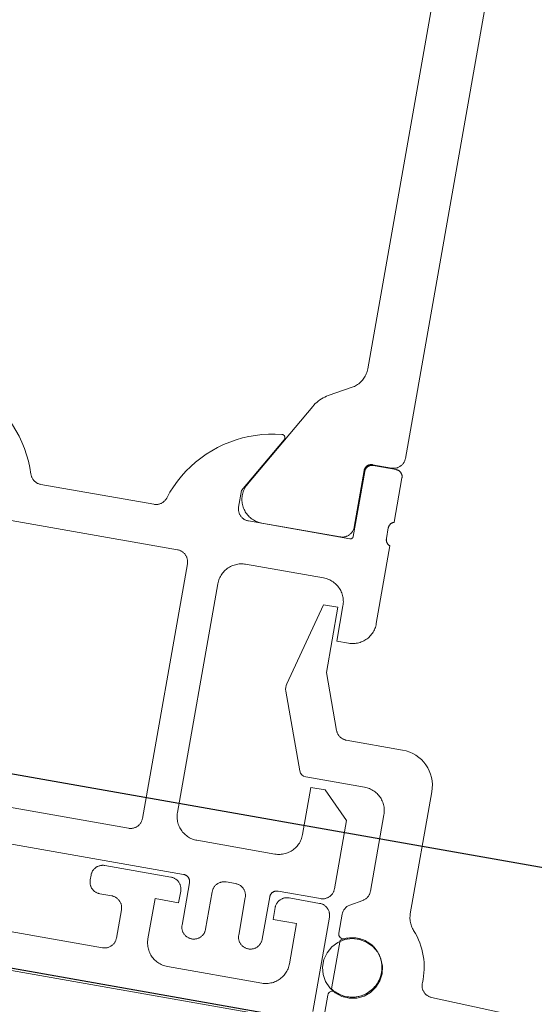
# Model space of a CAD drawing. Header units: metres. Extents: x 63115 to 703450, y -261936 to -53969.
# Tile 44 of 256: x 159307 to 159329, y -143852 to -143811. Entities that reach past the tile are written whole.
import ezdxf

# ---------------------------------------------------------------- set-up
doc = ezdxf.new("R2010")
doc.units = ezdxf.units.M
doc.layers.add('_01Hulplijnen', color=6, linetype='Continuous', plot=False)
for name, color, linetype in [('_02Binnenwanden', 2, 'Continuous'), ('_03-PROJECTION', 1, 'Continuous'), ('LAYER98', 7, 'Continuous')]:
    doc.layers.add(name, color=color, linetype=linetype)

# ---------------------------------------------------------------- blocks, each defined once
blk = doc.blocks.new('ruit_950x8')
at = {"layer": '_01Hulplijnen'}
blk.add_lwpolyline([(0, 0), (950, 0), (950, 8), (0, 8)], close=True, dxfattribs=at)
blk = doc.blocks.new('*U163')
at = {"layer": 'LAYER98', "color": 7, "linetype": 'Continuous', "lineweight": 9}
for points in [[(897.035, 19.094), (897.035, 44.174)], [(899.234, 40.77), (899.234, 22.499)], [(899.234, 22.499), (899.236, 22.446), (899.24, 22.393), (899.247, 22.341), (899.256, 22.289), (899.269, 22.237), (899.285, 22.186), (899.302, 22.137), (899.323, 22.088), (899.346, 22.04), (899.372, 21.994), (899.399, 21.949), (899.429, 21.905), (899.462, 21.863), (899.497, 21.823), (899.534, 21.785), (899.573, 21.749), (899.613, 21.715), (899.656, 21.683), (899.7, 21.654), (899.745, 21.627)], [(899.745, 21.627), (900.659, 21.114)], [(900.659, 21.114), (900.727, 21.073), (900.795, 21.028), (900.858, 20.98), (900.92, 20.928), (900.978, 20.873), (901.034, 20.815), (901.087, 20.754), (901.135, 20.691), (901.181, 20.624), (901.223, 20.556)], [(901.223, 20.556), (903.337, 16.894)], [(897.535, 18.594), (897.507, 18.595), (897.48, 18.597), (897.454, 18.601), (897.426, 18.606), (897.401, 18.613), (897.375, 18.621), (897.349, 18.63), (897.325, 18.641), (897.3, 18.653), (897.277, 18.666), (897.253, 18.681), (897.232, 18.696), (897.211, 18.713), (897.19, 18.732), (897.171, 18.751), (897.153, 18.771), (897.136, 18.792), (897.121, 18.814), (897.106, 18.837), (897.092, 18.86), (897.081, 18.884), (897.07, 18.909), (897.06, 18.935), (897.052, 18.961), (897.046, 18.987), (897.041, 19.014), (897.038, 19.04), (897.035, 19.067), (897.035, 19.094)], [(902.153, 18.977), (902.149, 18.984), (902.146, 18.991), (902.143, 18.998), (902.14, 19.005), (902.138, 19.012), (902.137, 19.02), (902.135, 19.027), (902.134, 19.035), (902.134, 19.042), (902.134, 19.05), (902.134, 19.057), (902.135, 19.065), (902.136, 19.072), (902.138, 19.08), (902.14, 19.087), (902.143, 19.094), (902.146, 19.101), (902.149, 19.108), (902.152, 19.115), (902.157, 19.121), (902.161, 19.127), (902.166, 19.133), (902.17, 19.139), (902.175, 19.145), (902.181, 19.15), (902.187, 19.155), (902.193, 19.159), (902.199, 19.163), (902.206, 19.167), (902.212, 19.171), (902.219, 19.174), (902.226, 19.177), (902.234, 19.179), (902.241, 19.181), (902.249, 19.182), (902.255, 19.183), (902.263, 19.184), (902.271, 19.184), (902.278, 19.184), (902.286, 19.184)], [(903.535, 15.884), (903.535, 16.584), (902.153, 18.977)], [(902.286, 19.184), (902.56, 19.149), (902.833, 19.099), (903.102, 19.034), (903.367, 18.954), (903.628, 18.86), (903.882, 18.752), (904.13, 18.629), (904.372, 18.494), (904.605, 18.344), (904.83, 18.182), (905.045, 18.008), (905.251, 17.823), (905.445, 17.626), (905.628, 17.419), (905.8, 17.202), (905.961, 16.976), (906.107, 16.741), (906.241, 16.498), (906.361, 16.249), (906.466, 15.993), (906.558, 15.732)], [(912.31, 15.732), (912.402, 15.993), (912.508, 16.249), (912.628, 16.498), (912.761, 16.741), (912.909, 16.976), (913.068, 17.202), (913.24, 17.419), (913.423, 17.626), (913.619, 17.823), (913.824, 18.008), (914.039, 18.182), (914.263, 18.344), (914.497, 18.494), (914.738, 18.629), (914.986, 18.752), (915.241, 18.86), (915.502, 18.954), (915.766, 19.034), (916.036, 19.099), (916.308, 19.149), (916.583, 19.184)], [(897.035, 18.265), (897.035, 18.281), (897.036, 18.297), (897.039, 18.313), (897.042, 18.329), (897.045, 18.345), (897.05, 18.36), (897.055, 18.375), (897.062, 18.39), (897.069, 18.405), (897.078, 18.419), (897.086, 18.433), (897.095, 18.446), (897.106, 18.459), (897.117, 18.471), (897.128, 18.482), (897.14, 18.493), (897.153, 18.503), (897.166, 18.513), (897.179, 18.522), (897.194, 18.529), (897.209, 18.537), (897.223, 18.543), (897.239, 18.549), (897.254, 18.554), (897.27, 18.557), (897.286, 18.56), (897.302, 18.563), (897.318, 18.564), (897.335, 18.564)], [(897.335, 18.564), (898.314, 18.564)], [(898.344, 18.594), (897.535, 18.594)], [(898.314, 18.564), (898.331, 18.564), (898.346, 18.563), (898.363, 18.56), (898.378, 18.557), (898.394, 18.554), (898.41, 18.549), (898.425, 18.543), (898.44, 18.537), (898.455, 18.529), (898.469, 18.522), (898.483, 18.513), (898.496, 18.503), (898.508, 18.493), (898.52, 18.482), (898.532, 18.471), (898.543, 18.459), (898.553, 18.446), (898.562, 18.433), (898.571, 18.419), (898.58, 18.405), (898.587, 18.39), (898.593, 18.375), (898.598, 18.36), (898.603, 18.345), (898.607, 18.329), (898.61, 18.313), (898.613, 18.297), (898.614, 18.281), (898.614, 18.265)], [(898.645, 18.294), (898.644, 18.311), (898.643, 18.327), (898.64, 18.343), (898.637, 18.359), (898.633, 18.375), (898.628, 18.39), (898.624, 18.405), (898.617, 18.42), (898.61, 18.435), (898.602, 18.449), (898.593, 18.463), (898.584, 18.476), (898.573, 18.489), (898.562, 18.501), (898.551, 18.512), (898.539, 18.523), (898.526, 18.533), (898.513, 18.543), (898.5, 18.551), (898.485, 18.559), (898.47, 18.567), (898.456, 18.573), (898.44, 18.579), (898.425, 18.584), (898.409, 18.587), (898.393, 18.59), (898.378, 18.593), (898.361, 18.594), (898.344, 18.594)], [(897.035, 16.384), (897.035, 18.265)], [(898.614, 18.265), (898.614, 15.504)], [(898.644, 15.894), (898.645, 18.294)], [(903.337, 16.894), (903.363, 16.847), (903.386, 16.799), (903.407, 16.749), (903.424, 16.698), (903.439, 16.647), (903.451, 16.594), (903.461, 16.542), (903.467, 16.488), (903.47, 16.435), (903.471, 16.381), (903.469, 16.327), (903.464, 16.274), (903.457, 16.221), (903.446, 16.168), (903.432, 16.116), (903.416, 16.065), (903.396, 16.015), (903.375, 15.966), (903.35, 15.918), (903.324, 15.871), (903.295, 15.826), (903.262, 15.783), (903.229, 15.741), (903.193, 15.702), (903.154, 15.664), (903.114, 15.628), (903.072, 15.595), (903.028, 15.564), (902.983, 15.535), (902.936, 15.509), (902.888, 15.485), (902.838, 15.464), (902.788, 15.446), (902.737, 15.43), (902.684, 15.417), (902.631, 15.407), (902.579, 15.4), (902.525, 15.396), (902.471, 15.394)], [(897.234, 16.111), (897.234, 16.126), (897.233, 16.141), (897.231, 16.157), (897.229, 16.171), (897.225, 16.186), (897.221, 16.201), (897.216, 16.215), (897.211, 16.229), (897.205, 16.243), (897.197, 16.256), (897.189, 16.269), (897.18, 16.282), (897.171, 16.294), (897.162, 16.305), (897.151, 16.316), (897.139, 16.326), (897.128, 16.336), (897.116, 16.345), (897.103, 16.353), (897.09, 16.361), (897.077, 16.368), (897.063, 16.374), (897.048, 16.38), (897.035, 16.384)], [(897.234, 15.658), (897.234, 16.111)], [(897.035, 15.384), (897.048, 15.389), (897.063, 15.395), (897.077, 15.401), (897.09, 15.408), (897.103, 15.415), (897.116, 15.424), (897.128, 15.433), (897.139, 15.442), (897.151, 15.453), (897.162, 15.464), (897.171, 15.475), (897.18, 15.487), (897.189, 15.5), (897.197, 15.513), (897.205, 15.526), (897.211, 15.54), (897.216, 15.554), (897.221, 15.568), (897.225, 15.583), (897.229, 15.597), (897.231, 15.612), (897.233, 15.627), (897.234, 15.642), (897.234, 15.658)], [(899.144, 15.394), (899.117, 15.395), (899.09, 15.397), (899.063, 15.401), (899.037, 15.406), (899.01, 15.413), (898.985, 15.421), (898.96, 15.43), (898.934, 15.441), (898.91, 15.453), (898.886, 15.466), (898.864, 15.481), (898.841, 15.496), (898.821, 15.513), (898.8, 15.531), (898.781, 15.551), (898.763, 15.571), (898.747, 15.592), (898.73, 15.614), (898.715, 15.637), (898.703, 15.66), (898.69, 15.684), (898.68, 15.709), (898.67, 15.735), (898.663, 15.761), (898.656, 15.787), (898.651, 15.814), (898.647, 15.84), (898.645, 15.868), (898.644, 15.894)], [(903.035, 15.384), (903.061, 15.385), (903.088, 15.387), (903.115, 15.391), (903.142, 15.396), (903.169, 15.403), (903.194, 15.41), (903.219, 15.42), (903.245, 15.431), (903.268, 15.443), (903.292, 15.456), (903.315, 15.471), (903.337, 15.486), (903.358, 15.503), (903.378, 15.521), (903.397, 15.541), (903.416, 15.561), (903.432, 15.582), (903.448, 15.604), (903.462, 15.627), (903.476, 15.65), (903.488, 15.674), (903.499, 15.699), (903.508, 15.725), (903.516, 15.751), (903.523, 15.777), (903.528, 15.804), (903.532, 15.83), (903.534, 15.857), (903.535, 15.884)], [(906.558, 15.732), (906.567, 15.706), (906.578, 15.681), (906.589, 15.656), (906.603, 15.632), (906.617, 15.609), (906.632, 15.586), (906.65, 15.565), (906.668, 15.544), (906.687, 15.525), (906.708, 15.506), (906.728, 15.489), (906.751, 15.473), (906.774, 15.458), (906.797, 15.444), (906.822, 15.432), (906.847, 15.421), (906.873, 15.411), (906.899, 15.403), (906.925, 15.396), (906.953, 15.391), (906.98, 15.388), (907.006, 15.385), (907.035, 15.384)], [(911.835, 15.384), (911.862, 15.385), (911.889, 15.388), (911.917, 15.391), (911.943, 15.396), (911.969, 15.403), (911.996, 15.411), (912.021, 15.421), (912.046, 15.432), (912.071, 15.444), (912.095, 15.458), (912.118, 15.473), (912.14, 15.489), (912.162, 15.506), (912.181, 15.525), (912.201, 15.544), (912.218, 15.565), (912.236, 15.586), (912.252, 15.609), (912.266, 15.632), (912.279, 15.656), (912.291, 15.681), (912.301, 15.706), (912.31, 15.732)], [(897.035, 12.091), (897.035, 15.384)], [(898.614, 15.504), (898.615, 15.498), (898.615, 15.492), (898.616, 15.485), (898.617, 15.479), (898.619, 15.472), (898.621, 15.466), (898.623, 15.46), (898.626, 15.454), (898.628, 15.448), (898.631, 15.442), (898.635, 15.437), (898.638, 15.432), (898.643, 15.427), (898.647, 15.422), (898.652, 15.417), (898.657, 15.413), (898.662, 15.409), (898.667, 15.405), (898.672, 15.402), (898.678, 15.398), (898.684, 15.396), (898.69, 15.393), (898.696, 15.391), (898.702, 15.389), (898.709, 15.387), (898.714, 15.386), (898.721, 15.385), (898.728, 15.385), (898.734, 15.384)], [(898.734, 15.384), (903.035, 15.384)], [(902.471, 15.394), (899.144, 15.394)], [(907.035, 15.384), (911.835, 15.384)], [(899.535, 13.585), (899.48, 13.583), (899.426, 13.579), (899.373, 13.572), (899.319, 13.561), (899.267, 13.548), (899.215, 13.533), (899.164, 13.514), (899.115, 13.492), (899.066, 13.468), (899.019, 13.442), (898.973, 13.412), (898.929, 13.381), (898.887, 13.347), (898.846, 13.311), (898.808, 13.273), (898.772, 13.232), (898.738, 13.19), (898.707, 13.146), (898.677, 13.1), (898.651, 13.053), (898.627, 13.005), (898.605, 12.955), (898.587, 12.904), (898.571, 12.852), (898.557, 12.8), (898.547, 12.747), (898.541, 12.693), (898.536, 12.639), (898.535, 12.585)], [(902.835, 13.585), (899.535, 13.585)], [(903.835, 12.585), (903.833, 12.639), (903.829, 12.693), (903.821, 12.747), (903.811, 12.8), (903.797, 12.852), (903.782, 12.904), (903.763, 12.955), (903.742, 13.005), (903.717, 13.053), (903.691, 13.1), (903.662, 13.146), (903.63, 13.19), (903.596, 13.232), (903.56, 13.273), (903.522, 13.311), (903.482, 13.347), (903.439, 13.381), (903.395, 13.412), (903.35, 13.442), (903.302, 13.468), (903.254, 13.492), (903.205, 13.514), (903.154, 13.533), (903.102, 13.548), (903.049, 13.561), (902.996, 13.572), (902.942, 13.579), (902.888, 13.583), (902.835, 13.585)], [(905.734, 13.685), (905.708, 13.684), (905.68, 13.682), (905.653, 13.678), (905.627, 13.673), (905.6, 13.667), (905.575, 13.659), (905.549, 13.649), (905.524, 13.639), (905.501, 13.627), (905.476, 13.613), (905.454, 13.599), (905.431, 13.583), (905.411, 13.566), (905.39, 13.548), (905.372, 13.529), (905.353, 13.508), (905.337, 13.487), (905.321, 13.465), (905.306, 13.442), (905.293, 13.419), (905.281, 13.395), (905.27, 13.37), (905.26, 13.345), (905.253, 13.319), (905.246, 13.292), (905.241, 13.266), (905.237, 13.239), (905.235, 13.212), (905.234, 13.185)], [(919.934, 13.685), (905.734, 13.685)], [(905.234, 13.185), (905.234, 2.385)], [(900.278, 8.964), (899.335, 12.484), (898.734, 12.484), (898.734, 9.723), (897.893, 7.413)], [(898.535, 12.585), (898.535, 11.085), (898.035, 11.085)], [(903.835, 2.885), (903.835, 12.585)], [(898.035, 11.085), (897.98, 11.086), (897.925, 11.091), (897.872, 11.098), (897.819, 11.108), (897.766, 11.121), (897.713, 11.138), (897.663, 11.156), (897.613, 11.178), (897.564, 11.202), (897.517, 11.229), (897.471, 11.258), (897.427, 11.29), (897.384, 11.324), (897.344, 11.361), (897.306, 11.4), (897.27, 11.44), (897.236, 11.483), (897.205, 11.527), (897.175, 11.573), (897.149, 11.62), (897.125, 11.669), (897.104, 11.719), (897.086, 11.77), (897.069, 11.822), (897.056, 11.875), (897.046, 11.928), (897.04, 11.982), (897.036, 12.036), (897.035, 12.091)], [(899.106, 5.482), (900.264, 8.664)], [(897.893, 7.413), (897.883, 7.389), (897.873, 7.364), (897.861, 7.341), (897.847, 7.318), (897.833, 7.296), (897.816, 7.275), (897.799, 7.254), (897.781, 7.235), (897.762, 7.216), (897.742, 7.199), (897.721, 7.182), (897.7, 7.167), (897.677, 7.153), (897.654, 7.14), (897.629, 7.129), (897.605, 7.119), (897.581, 7.109), (897.555, 7.102), (897.529, 7.096), (897.503, 7.091), (897.477, 7.087), (897.451, 7.085), (897.423, 7.084)], [(897.423, 7.084), (895.035, 7.084)], [(893.535, 5.584), (893.535, 0.415)], [(895.335, 4.284), (895.336, 4.338), (895.34, 4.392), (895.347, 4.446), (895.358, 4.499), (895.371, 4.552), (895.386, 4.604), (895.405, 4.655), (895.426, 4.704), (895.451, 4.753), (895.477, 4.8), (895.506, 4.846), (895.539, 4.89), (895.572, 4.932), (895.608, 4.972), (895.647, 5.01), (895.687, 5.046), (895.729, 5.08), (895.773, 5.112), (895.819, 5.141), (895.866, 5.168), (895.915, 5.192), (895.964, 5.213), (896.015, 5.232), (896.067, 5.248), (896.12, 5.261), (896.172, 5.271), (896.226, 5.279), (896.28, 5.283), (896.335, 5.285)], [(896.335, 5.285), (898.825, 5.284)], [(896.835, 0.884), (896.835, 3.785), (897.934, 4.885), (898.535, 4.885), (898.535, 2.885)], [(895.335, 1.05), (895.335, 4.284)], [(898.535, 2.885), (898.536, 2.831), (898.541, 2.777), (898.547, 2.723), (898.558, 2.67), (898.571, 2.617), (898.587, 2.566), (898.605, 2.515), (898.627, 2.465), (898.651, 2.417), (898.677, 2.369), (898.707, 2.324), (898.738, 2.28), (898.772, 2.238), (898.808, 2.197), (898.846, 2.159), (898.887, 2.123), (898.929, 2.089), (898.973, 2.057), (899.019, 2.028), (899.066, 2.002), (899.115, 1.977), (899.165, 1.956), (899.215, 1.937), (899.267, 1.921), (899.319, 1.908), (899.373, 1.898), (899.426, 1.891), (899.48, 1.886), (899.535, 1.885)], [(902.835, 1.885), (902.888, 1.886), (902.942, 1.891), (902.996, 1.898), (903.049, 1.908), (903.102, 1.921), (903.154, 1.937), (903.205, 1.956), (903.254, 1.977), (903.302, 2.001), (903.35, 2.028), (903.395, 2.057), (903.439, 2.089), (903.482, 2.123), (903.522, 2.159), (903.56, 2.197), (903.596, 2.237), (903.63, 2.28), (903.662, 2.324), (903.691, 2.369), (903.717, 2.416), (903.742, 2.465), (903.763, 2.515), (903.782, 2.566), (903.797, 2.617), (903.811, 2.67), (903.821, 2.723), (903.829, 2.777), (903.833, 2.831), (903.835, 2.885)], [(905.234, 2.385), (905.235, 2.358), (905.237, 2.331), (905.241, 2.304), (905.246, 2.277), (905.253, 2.251), (905.26, 2.225), (905.27, 2.2), (905.281, 2.175), (905.293, 2.151), (905.306, 2.127), (905.321, 2.104), (905.337, 2.082), (905.353, 2.061), (905.372, 2.041), (905.39, 2.022), (905.411, 2.004), (905.431, 1.987), (905.454, 1.971), (905.476, 1.956), (905.501, 1.943), (905.524, 1.931), (905.549, 1.92), (905.575, 1.911), (905.6, 1.903), (905.627, 1.897), (905.653, 1.891), (905.68, 1.888), (905.708, 1.886), (905.734, 1.885)], [(899.535, 1.885), (902.835, 1.885)], [(905.734, 1.885), (919.934, 1.885)], [(895.585, 0.618), (895.561, 0.632), (895.539, 0.648), (895.516, 0.664), (895.496, 0.682), (895.476, 0.702), (895.458, 0.722), (895.44, 0.743), (895.423, 0.765), (895.409, 0.789), (895.394, 0.812), (895.382, 0.837), (895.371, 0.862), (895.362, 0.888), (895.353, 0.914), (895.346, 0.941), (895.341, 0.968), (895.337, 0.995), (895.336, 1.023), (895.335, 1.05)], [(897.335, 0.384), (897.307, 0.385), (897.28, 0.387), (897.253, 0.391), (897.227, 0.396), (897.201, 0.403), (897.174, 0.41), (897.149, 0.42), (897.125, 0.431), (897.1, 0.443), (897.077, 0.456), (897.053, 0.471), (897.032, 0.486), (897.01, 0.503), (896.991, 0.521), (896.971, 0.541), (896.954, 0.561), (896.936, 0.582), (896.92, 0.604), (896.906, 0.627), (896.892, 0.65), (896.88, 0.674), (896.87, 0.699), (896.861, 0.725), (896.852, 0.751), (896.846, 0.777), (896.84, 0.804), (896.837, 0.83), (896.835, 0.857), (896.835, 0.884)], [(893.535, 0.415), (893.533, 0.362), (893.529, 0.31), (893.522, 0.257), (893.512, 0.206), (893.5, 0.155), (893.485, 0.104), (893.467, 0.055), (893.447, 0.006), (893.424, -0.041), (893.399, -0.088), (893.372, -0.132), (893.341, -0.176), (893.309, -0.217), (893.275, -0.257)], [(896.085, 0.329), (895.585, 0.618)], [(896.835, -0.316), (896.835, -0.288), (896.837, -0.262), (896.84, -0.235), (896.846, -0.208), (896.852, -0.182), (896.861, -0.156), (896.87, -0.131), (896.88, -0.106), (896.892, -0.081), (896.906, -0.058), (896.92, -0.035), (896.936, -0.013), (896.954, 0.008), (896.971, 0.028), (896.991, 0.047), (897.01, 0.066), (897.032, 0.082), (897.053, 0.098), (897.077, 0.113), (897.1, 0.126), (897.125, 0.138), (897.149, 0.149), (897.174, 0.158), (897.201, 0.166), (897.227, 0.173), (897.253, 0.178), (897.28, 0.181), (897.307, 0.184), (897.335, 0.184)], [(899.133, 0.384), (897.335, 0.384)], [(897.335, 0.184), (898.634, 0.184)], [(898.634, 0.184), (898.662, 0.184), (898.688, 0.181), (898.715, 0.178), (898.742, 0.173), (898.768, 0.166), (898.794, 0.158), (898.819, 0.149), (898.844, 0.138), (898.869, 0.126), (898.892, 0.113), (898.915, 0.098), (898.937, 0.082), (898.958, 0.066), (898.978, 0.047), (898.998, 0.028), (899.015, 0.008), (899.033, -0.013), (899.048, -0.035), (899.063, -0.058), (899.076, -0.081), (899.088, -0.106), (899.099, -0.131), (899.108, -0.156), (899.116, -0.182), (899.123, -0.208), (899.128, -0.235), (899.131, -0.262), (899.133, -0.288), (899.134, -0.316)], [(899.433, 0.084), (899.433, 0.101), (899.432, 0.117), (899.429, 0.133), (899.426, 0.149), (899.422, 0.165), (899.418, 0.18), (899.413, 0.195), (899.406, 0.21), (899.399, 0.225), (899.39, 0.239), (899.381, 0.253), (899.373, 0.266), (899.362, 0.279), (899.351, 0.291), (899.339, 0.302), (899.328, 0.313), (899.315, 0.323), (899.302, 0.333), (899.289, 0.341), (899.274, 0.349), (899.259, 0.357), (899.245, 0.363), (899.229, 0.369), (899.213, 0.373), (899.198, 0.377), (899.182, 0.38), (899.166, 0.383), (899.15, 0.384), (899.133, 0.384)], [(899.433, -1.706), (899.433, 0.084)], [(900.933, 0.384), (900.907, 0.384), (900.879, 0.381), (900.852, 0.378), (900.826, 0.373), (900.799, 0.366), (900.774, 0.358), (900.749, 0.349), (900.723, 0.338), (900.699, 0.326), (900.675, 0.313), (900.653, 0.298), (900.63, 0.283), (900.61, 0.265), (900.589, 0.247), (900.571, 0.228), (900.552, 0.208), (900.536, 0.187), (900.519, 0.165), (900.505, 0.142), (900.492, 0.119), (900.48, 0.094), (900.469, 0.069), (900.46, 0.044), (900.452, 0.018), (900.445, -0.008), (900.44, -0.035), (900.436, -0.061), (900.434, -0.089), (900.433, -0.116)], [(901.334, 0.384), (900.933, 0.384)], [(901.834, -0.116), (901.833, -0.089), (901.831, -0.061), (901.827, -0.035), (901.822, -0.008), (901.815, 0.018), (901.807, 0.044), (901.797, 0.069), (901.787, 0.094), (901.775, 0.119), (901.762, 0.142), (901.748, 0.165), (901.731, 0.187), (901.714, 0.208), (901.697, 0.228), (901.677, 0.247), (901.657, 0.265), (901.636, 0.283), (901.614, 0.298), (901.591, 0.313), (901.568, 0.326), (901.544, 0.338), (901.518, 0.349), (901.493, 0.358), (901.467, 0.366), (901.441, 0.373), (901.415, 0.378), (901.387, 0.381), (901.361, 0.384), (901.334, 0.384)], [(903.133, 0.384), (903.118, 0.384), (903.101, 0.383), (903.086, 0.38), (903.069, 0.377), (903.053, 0.373), (903.038, 0.369), (903.023, 0.363), (903.007, 0.357), (902.993, 0.349), (902.979, 0.341), (902.965, 0.333), (902.952, 0.323), (902.939, 0.313), (902.927, 0.302), (902.916, 0.291), (902.905, 0.279), (902.895, 0.266), (902.885, 0.253), (902.877, 0.239), (902.869, 0.225), (902.861, 0.211), (902.855, 0.195), (902.849, 0.18), (902.844, 0.165), (902.84, 0.149), (902.837, 0.133), (902.836, 0.117), (902.834, 0.101), (902.834, 0.085)], [(902.834, 0.085), (902.834, -1.706)], [(920.835, 0.384), (903.133, 0.384)], [(903.134, -0.316), (903.135, -0.288), (903.137, -0.262), (903.141, -0.235), (903.146, -0.208), (903.153, -0.182), (903.161, -0.156), (903.17, -0.131), (903.18, -0.106), (903.193, -0.081), (903.206, -0.058), (903.22, -0.035), (903.236, -0.013), (903.253, 0.008), (903.271, 0.028), (903.291, 0.047), (903.31, 0.066), (903.332, 0.082), (903.354, 0.098), (903.377, 0.113), (903.4, 0.126), (903.424, 0.138), (903.449, 0.149), (903.474, 0.158), (903.501, 0.166), (903.527, 0.173), (903.553, 0.178), (903.581, 0.181), (903.607, 0.184), (903.634, 0.184)], [(903.634, 0.184), (906.434, 0.184)], [(906.434, 0.184), (906.462, 0.184), (906.489, 0.181), (906.515, 0.178), (906.542, 0.173), (906.568, 0.166), (906.594, 0.158), (906.62, 0.149), (906.644, 0.138), (906.669, 0.126), (906.692, 0.113), (906.714, 0.098), (906.737, 0.082), (906.758, 0.066), (906.778, 0.047), (906.797, 0.028), (906.815, 0.008), (906.833, -0.013), (906.848, -0.035), (906.863, -0.058), (906.877, -0.081), (906.888, -0.106), (906.899, -0.131), (906.908, -0.156), (906.916, -0.182), (906.922, -0.208), (906.927, -0.235), (906.931, -0.262), (906.933, -0.288), (906.934, -0.316)], [(896.335, -0.906), (896.335, -0.104)], [(896.835, -4.316), (896.835, -0.316)], [(899.134, -0.316), (899.134, -0.816), (898.134, -0.816), (898.134, -2.516)], [(900.433, -0.116), (900.433, -1.706)], [(901.834, -1.706), (901.834, -0.116)], [(904.134, -2.516), (904.134, -0.816), (903.134, -0.816), (903.134, -0.316)], [(906.934, -0.316), (906.934, -0.516)], [(906.934, -0.516), (906.933, -0.543), (906.931, -0.57), (906.927, -0.597), (906.922, -0.623), (906.916, -0.649), (906.908, -0.675), (906.899, -0.701), (906.888, -0.725), (906.877, -0.75), (906.863, -0.773), (906.848, -0.796), (906.833, -0.818), (906.815, -0.839), (906.797, -0.86), (906.778, -0.879), (906.758, -0.897), (906.737, -0.914), (906.714, -0.929), (906.692, -0.944), (906.669, -0.957), (906.644, -0.969), (906.62, -0.98), (906.594, -0.989), (906.568, -0.997), (906.542, -1.004), (906.515, -1.009), (906.489, -1.013), (906.462, -1.015), (906.434, -1.016)], [(896.051, -3.344), (895.989, -3.37), (895.926, -3.393), (895.862, -3.413), (895.796, -3.429), (895.731, -3.441), (895.665, -3.45), (895.597, -3.455), (895.53, -3.457), (895.463, -3.455), (895.396, -3.449), (895.33, -3.44), (895.263, -3.427), (895.199, -3.411), (895.134, -3.391), (895.072, -3.368), (895.01, -3.341), (894.95, -3.311), (894.891, -3.278), (894.835, -3.242), (894.781, -3.203), (894.728, -3.161), (894.678, -3.116), (894.63, -3.068), (894.587, -3.018), (894.545, -2.966), (894.505, -2.911), (894.469, -2.855), (894.436, -2.796), (894.406, -2.736), (894.379, -2.674), (894.357, -2.611), (894.337, -2.547), (894.321, -2.482), (894.308, -2.416), (894.299, -2.35), (894.294, -2.283), (894.292, -2.215), (894.294, -2.149), (894.299, -2.082), (894.308, -2.015), (894.321, -1.949), (894.337, -1.884), (894.357, -1.82), (894.379, -1.757), (894.406, -1.695), (894.436, -1.635), (894.469, -1.577), (894.505, -1.52), (894.545, -1.465), (894.587, -1.413), (894.63, -1.363), (894.678, -1.315), (894.728, -1.271), (894.781, -1.228), (894.835, -1.189), (894.891, -1.153), (894.95, -1.12), (895.01, -1.09), (895.072, -1.063), (895.134, -1.04), (895.199, -1.02), (895.263, -1.004), (895.33, -0.991), (895.396, -0.982), (895.463, -0.976), (895.53, -0.974), (895.597, -0.976), (895.665, -0.981), (895.731, -0.99), (895.796, -1.003), (895.862, -1.018), (895.926, -1.038), (895.989, -1.061), (896.051, -1.087)], [(896.228, -3.244), (896.228, -1.187)], [(905.934, -1.016), (905.907, -1.016), (905.88, -1.018), (905.853, -1.022), (905.827, -1.027), (905.8, -1.034), (905.775, -1.042), (905.75, -1.051), (905.724, -1.062), (905.7, -1.074), (905.676, -1.087), (905.654, -1.102), (905.631, -1.118), (905.611, -1.134), (905.59, -1.152), (905.571, -1.172), (905.553, -1.192), (905.537, -1.213), (905.52, -1.235), (905.505, -1.258), (905.493, -1.281), (905.48, -1.306), (905.47, -1.33), (905.461, -1.356), (905.453, -1.382), (905.446, -1.408), (905.441, -1.435), (905.437, -1.462), (905.435, -1.488), (905.434, -1.516)], [(906.434, -1.016), (905.934, -1.016)], [(905.434, -1.516), (905.434, -2.715)], [(900.433, -1.706), (900.433, -1.733), (900.43, -1.76), (900.427, -1.787), (900.421, -1.813), (900.416, -1.84), (900.407, -1.865), (900.398, -1.891), (900.387, -1.916), (900.376, -1.94), (900.362, -1.964), (900.347, -1.986), (900.332, -2.008), (900.315, -2.029), (900.296, -2.049), (900.277, -2.069), (900.257, -2.087), (900.236, -2.104), (900.214, -2.12), (900.191, -2.134), (900.168, -2.147), (900.143, -2.16), (900.119, -2.17), (900.093, -2.18), (900.067, -2.187), (900.041, -2.194), (900.014, -2.199), (899.988, -2.203), (899.961, -2.205), (899.933, -2.206), (899.907, -2.205), (899.879, -2.203), (899.853, -2.199), (899.826, -2.194), (899.799, -2.187), (899.774, -2.18), (899.749, -2.17), (899.723, -2.16), (899.7, -2.147), (899.675, -2.134), (899.653, -2.12), (899.631, -2.104), (899.61, -2.087), (899.589, -2.069), (899.571, -2.049), (899.552, -2.029), (899.536, -2.008), (899.52, -1.986), (899.505, -1.964), (899.492, -1.94), (899.48, -1.916), (899.469, -1.891), (899.46, -1.865), (899.452, -1.84), (899.445, -1.813), (899.44, -1.787), (899.436, -1.76), (899.434, -1.733), (899.433, -1.706)], [(902.834, -1.706), (902.833, -1.733), (902.831, -1.76), (902.827, -1.787), (902.822, -1.813), (902.815, -1.84), (902.807, -1.865), (902.797, -1.891), (902.787, -1.916), (902.775, -1.94), (902.761, -1.964), (902.747, -1.986), (902.731, -2.008), (902.714, -2.029), (902.696, -2.049), (902.677, -2.069), (902.657, -2.087), (902.636, -2.104), (902.614, -2.12), (902.591, -2.134), (902.568, -2.147), (902.544, -2.16), (902.518, -2.17), (902.493, -2.18), (902.467, -2.187), (902.441, -2.194), (902.415, -2.199), (902.387, -2.203), (902.36, -2.205), (902.334, -2.206), (902.306, -2.205), (902.279, -2.203), (902.253, -2.199), (902.226, -2.194), (902.2, -2.187), (902.173, -2.18), (902.148, -2.17), (902.124, -2.16), (902.099, -2.147), (902.076, -2.134), (902.052, -2.12), (902.031, -2.104), (902.009, -2.087), (901.99, -2.069), (901.97, -2.049), (901.953, -2.029), (901.935, -2.008), (901.92, -1.986), (901.905, -1.964), (901.891, -1.94), (901.879, -1.916), (901.869, -1.891), (901.86, -1.865), (901.851, -1.84), (901.845, -1.813), (901.84, -1.787), (901.837, -1.76), (901.835, -1.733), (901.834, -1.706)], [(892.539, -2.342), (892.54, -2.37), (892.539, -2.397), (892.537, -2.424), (892.534, -2.452), (892.528, -2.479), (892.522, -2.505), (892.513, -2.531), (892.504, -2.557), (892.494, -2.582), (892.481, -2.607), (892.467, -2.631), (892.453, -2.654), (892.436, -2.676), (892.42, -2.697), (892.401, -2.717), (892.381, -2.737), (892.361, -2.755), (892.339, -2.772), (892.317, -2.788), (892.294, -2.802), (892.27, -2.816), (892.245, -2.828), (892.22, -2.838), (892.194, -2.847), (892.168, -2.855), (892.141, -2.861), (892.114, -2.866), (892.087, -2.87), (892.059, -2.871)], [(892.059, -2.871), (881.253, -3.3)], [(898.134, -2.516), (898.135, -2.57), (898.14, -2.624), (898.147, -2.677), (898.158, -2.731), (898.17, -2.783), (898.187, -2.835), (898.206, -2.886), (898.227, -2.935), (898.251, -2.984), (898.278, -3.031), (898.306, -3.077), (898.338, -3.121), (898.372, -3.163), (898.409, -3.203), (898.447, -3.242), (898.487, -3.278), (898.529, -3.312), (898.573, -3.343), (898.619, -3.372), (898.666, -3.399), (898.714, -3.423), (898.764, -3.444), (898.815, -3.463), (898.867, -3.479), (898.92, -3.492), (898.972, -3.502), (899.026, -3.51), (899.08, -3.514), (899.134, -3.516)], [(903.134, -3.516), (903.188, -3.514), (903.243, -3.51), (903.296, -3.502), (903.349, -3.492), (903.402, -3.479), (903.454, -3.463), (903.504, -3.444), (903.554, -3.423), (903.603, -3.399), (903.65, -3.372), (903.696, -3.343), (903.74, -3.312), (903.782, -3.278), (903.822, -3.242), (903.86, -3.203), (903.896, -3.163), (903.93, -3.121), (903.962, -3.077), (903.991, -3.031), (904.018, -2.984), (904.042, -2.935), (904.063, -2.886), (904.082, -2.835), (904.098, -2.783), (904.111, -2.731), (904.121, -2.677), (904.128, -2.624), (904.132, -2.57), (904.134, -2.516)], [(905.434, -2.715), (905.435, -2.743), (905.437, -2.77), (905.441, -2.797), (905.446, -2.823), (905.453, -2.849), (905.461, -2.875), (905.47, -2.901), (905.48, -2.925), (905.493, -2.95), (905.505, -2.973), (905.52, -2.996), (905.537, -3.018), (905.553, -3.039), (905.571, -3.059), (905.59, -3.079), (905.611, -3.097), (905.631, -3.114), (905.654, -3.13), (905.676, -3.144), (905.7, -3.157), (905.724, -3.169), (905.75, -3.18), (905.775, -3.189), (905.8, -3.197), (905.827, -3.204), (905.853, -3.209), (905.88, -3.213), (905.907, -3.215), (905.934, -3.215)], [(905.934, -3.215), (921.835, -3.215), (927.891, -2.87)], [(896.335, -4.816), (896.335, -3.526)], [(899.134, -3.516), (903.134, -3.516)], [(972.335, -4.816), (897.335, -4.816)]]:
    blk.add_lwpolyline(points, dxfattribs=at)
for points in [[(900.264, 8.664, 0.153912), (900.278, 8.964)], [(895.035, 7.084, 0.414162), (893.535, 5.584)], [(898.825, 5.284, 0.315327), (899.106, 5.482)], [(896.335, -0.104, 0.26795), (896.085, 0.329)], [(893.275, -0.257, 0.201576), (892.539, -2.342)], [(896.228, -1.187, 1.883011), (896.228, -3.244)], [(896.051, -1.087, 0.546645), (896.334, -0.906)], [(896.335, -3.526, 0.546645), (896.051, -3.343)]]:
    blk.add_lwpolyline(points, format="xyb", dxfattribs=at)
blk.add_lwpolyline([(896.306, -3.218), (896.521, -2.99), (896.671, -2.715), (896.75, -2.412), (896.75, -2.099), (896.671, -1.795), (896.521, -1.521), (896.306, -1.292), (896.042, -1.124), (895.744, -1.027), (895.431, -1.008), (895.123, -1.067), (894.839, -1.2), (894.598, -1.4), (894.414, -1.653), (894.298, -1.944), (894.259, -2.255), (894.298, -2.566), (894.414, -2.858), (894.598, -3.111), (894.839, -3.311), (895.123, -3.444), (895.431, -3.503), (895.744, -3.483), (896.042, -3.386), (896.306, -3.218)], close=True, dxfattribs=at)
blk = doc.blocks.new('pui_02')
at = {"layer": '_03-PROJECTION', "xscale": -0.9999999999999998, "rotation": 350.0000000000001}
for name, p in [('*U163', (-1896.035, -2745.599)), ('ruit_950x8', (-1896.761, -2750.268))]:
    blk.add_blockref(name, p, dxfattribs=at)

msp = doc.modelspace()

# ---------------------------------------------------------------- block references
at = {"layer": '_02Binnenwanden'}
msp.add_blockref('pui_02', (162099.369, -141258.61), dxfattribs=at)

doc.saveas('drawing.dxf')
